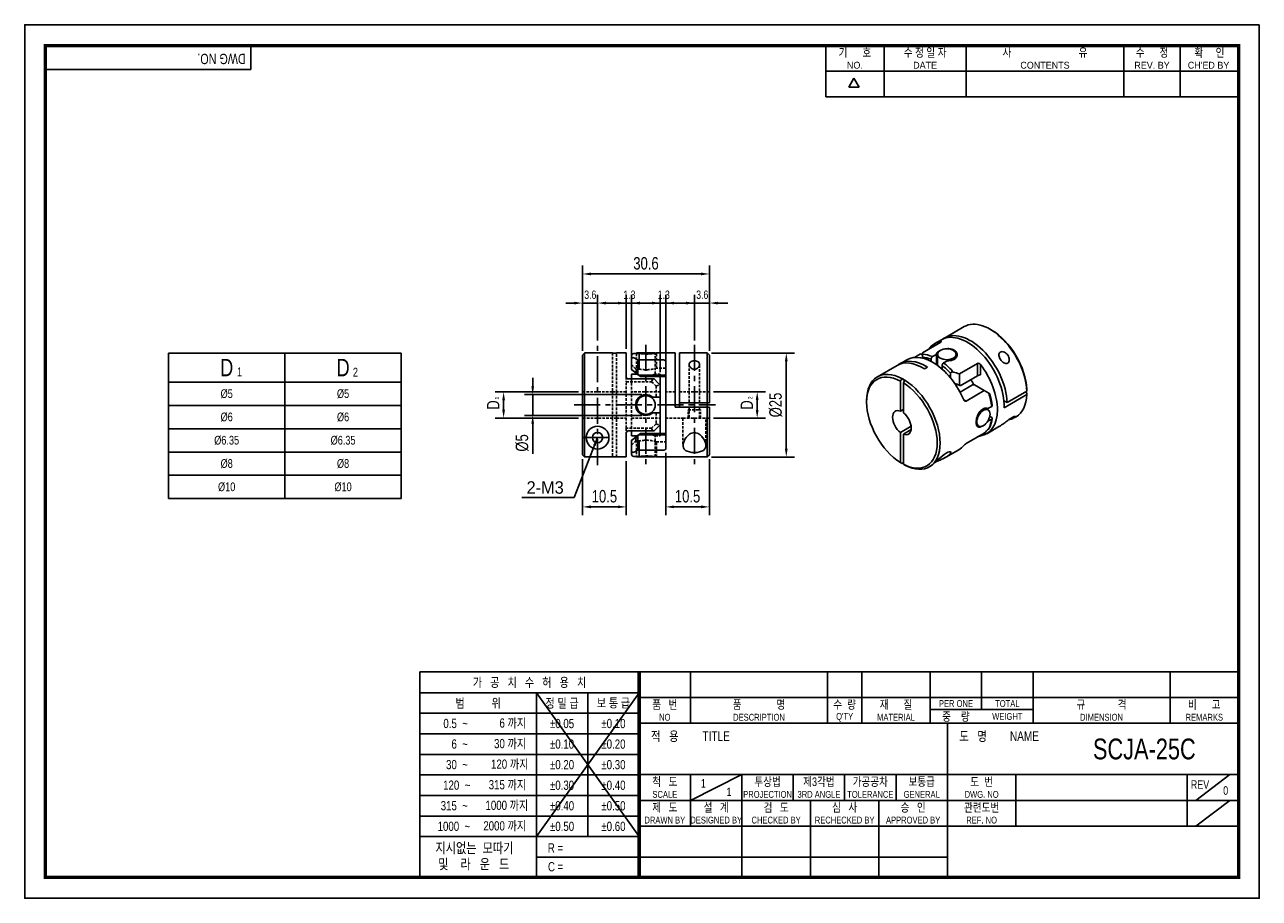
# Model space of a CAD drawing. Header units: millimetres. Extents: x 0 to 297, y 0 to 210.
import ezdxf
from ezdxf.enums import TextEntityAlignment as Align

# ---------------------------------------------------------------- set-up
doc = ezdxf.new("R2010")
doc.units = ezdxf.units.MM
doc.header["$LTSCALE"] = 5
for name, pattern in [('CENTER', [2, 1.25, -0.25, 0.25, -0.25]), ('CENTER2', [1.125, 0.75, -0.125, 0.125, -0.125]), ('DASHED', [0.75, 0.5, -0.25]), ('HIDDEN', [0.375, 0.25, -0.125]), ('HIDDEN2', [0.1875, 0.125, -0.0625]), ('PHANTOM2', [1.25, 0.625, -0.125, 0.125, -0.125, 0.125, -0.125])]:
    doc.linetypes.add(name, pattern=pattern)
doc.layers.get('0').update_dxf_attribs({"linetype": 'CONTINUOUS'})
doc.layers.get('Defpoints').update_dxf_attribs({"linetype": 'CONTINUOUS'})
for name, color, linetype in [('BM', 2, 'CONTINUOUS'), ('C', 1, 'CENTER2'), ('CT', 1, 'CENTER'), ('D', 7, 'CONTINUOUS'), ('DIM', 7, 'CONTINUOUS'), ('H', 3, 'HIDDEN'), ('HD', 4, 'DASHED'), ('P', 4, 'PHANTOM2')]:
    doc.layers.add(name, color=color, linetype=linetype)
doc.styles.get("Standard").update_dxf_attribs({"font": 'Gulim.ttf', "width": 0.8, "height": 3})
doc.dimstyles.new('LIM', dxfattribs={"dimtxt": 2, "dimasz": 2, "dimexe": 2, "dimexo": 1, "dimgap": 1, "dimtad": 1, "dimdec": 3, "dimzin": 9, "dimdsep": 46, "dimtxsty": 'Standard', "dimcen": 3, "dimclrd": 1, "dimclre": 1, "dimadec": 0, "dimazin": 0, "dimtfac": 1, "dimtdec": 3, "dimtmove": 0, "dimatfit": 3, "dimfxl": 0, "dimtolj": 1, "dimtzin": 0, "dimarcsym": 0})

# ---------------------------------------------------------------- blocks, each defined once
blk = doc.blocks.new('*D90')
at = {"layer": 'Defpoints', "color": 0}
for p in [(149.46, 121.08), (122.21, 116.08), (149.46, 116.08)]:
    blk.add_point(p, dxfattribs=at)
at = {"layer": 'DIM', "color": 1, "lineweight": -2}
for p, q in [((122.21, 123.08), (122.21, 125.08)), ((148.46, 121.08), (120.21, 121.08)), ((122.21, 121.08), (122.21, 116.08)), ((148.46, 116.08), (120.21, 116.08)), ((122.21, 114.08), (122.21, 106.83))]:
    blk.add_line(p, q, dxfattribs=at)
at = {"layer": 'DIM', "color": 1}
for points in [[(121.87, 123.08), (122.54, 123.08), (122.21, 121.08)], [(121.87, 114.08), (122.54, 114.08), (122.21, 116.08)]]:
    blk.add_solid(points, dxfattribs=at)
at = {"layer": 'DIM', "color": 0, "insert": (119.67, 109.46), "char_height": 3, "attachment_point": 5, "rotation": 90}
blk.add_mtext('\\A1;%%C5', dxfattribs=at)
blk = doc.blocks.new('*D91')
at = {"layer": 'Defpoints', "color": 0}
for p in [(164.71, 150.08), (134.21, 130.57), (164.71, 130.58)]:
    blk.add_point(p, dxfattribs=at)
at = {"layer": 'DIM', "color": 1, "lineweight": -2}
for p, q in [((134.21, 131.57), (134.21, 152.08)), ((164.71, 131.58), (164.71, 152.08)), ((136.21, 150.08), (162.71, 150.08))]:
    blk.add_line(p, q, dxfattribs=at)
at = {"layer": 'DIM', "color": 1}
for points in [[(136.21, 150.42), (136.21, 149.75), (134.21, 150.08)], [(162.71, 150.42), (162.71, 149.75), (164.71, 150.08)]]:
    blk.add_solid(points, dxfattribs=at)
at = {"layer": 'DIM', "color": 0, "insert": (149.46, 152.62), "char_height": 3, "attachment_point": 5}
blk.add_mtext('\\A1;30.6', dxfattribs=at)
blk = doc.blocks.new('*D92')
at = {"layer": 'Defpoints', "color": 0}
for p in [(134.21, 106.59), (144.71, 106.08), (144.71, 94.09)]:
    blk.add_point(p, dxfattribs=at)
at = {"layer": 'DIM', "color": 1, "lineweight": -2}
for p, q in [((134.21, 105.59), (134.21, 92.09)), ((144.71, 105.08), (144.71, 92.09)), ((136.21, 94.09), (142.71, 94.09))]:
    blk.add_line(p, q, dxfattribs=at)
at = {"layer": 'DIM', "color": 1}
for points in [[(136.21, 94.43), (136.21, 93.76), (134.21, 94.09)], [(142.71, 94.43), (142.71, 93.76), (144.71, 94.09)]]:
    blk.add_solid(points, dxfattribs=at)
at = {"layer": 'DIM', "color": 0, "insert": (139.46, 96.63), "char_height": 3, "attachment_point": 5}
blk.add_mtext('\\A1;10.5', dxfattribs=at)
blk = doc.blocks.new('*D93')
at = {"layer": 'Defpoints', "color": 0}
for p in [(134.21, 121.72), (115.21, 115.45), (134.21, 115.45)]:
    blk.add_point(p, dxfattribs=at)
at = {"layer": 'DIM', "color": 1, "lineweight": -2}
for p, q in [((133.21, 121.72), (113.21, 121.72)), ((115.21, 119.72), (115.21, 117.45)), ((133.21, 115.45), (113.21, 115.45))]:
    blk.add_line(p, q, dxfattribs=at)
at = {"layer": 'DIM', "color": 1}
for points in [[(114.87, 119.72), (115.54, 119.72), (115.21, 121.72)], [(114.87, 117.45), (115.54, 117.45), (115.21, 115.45)]]:
    blk.add_solid(points, dxfattribs=at)
at = {"layer": 'DIM', "color": 0, "insert": (112.7, 118.58), "char_height": 3, "attachment_point": 5, "rotation": 90}
blk.add_mtext('\\A1;D', dxfattribs=at)
blk = doc.blocks.new('*D94')
at = {"layer": 'Defpoints', "color": 0}
for p in [(154.21, 108.06), (164.71, 106.58), (164.71, 94.09)]:
    blk.add_point(p, dxfattribs=at)
at = {"layer": 'DIM', "color": 1, "lineweight": -2}
for p, q in [((154.21, 107.06), (154.21, 92.09)), ((164.71, 105.58), (164.71, 92.09)), ((156.21, 94.09), (162.71, 94.09))]:
    blk.add_line(p, q, dxfattribs=at)
at = {"layer": 'DIM', "color": 1}
for points in [[(156.21, 94.43), (156.21, 93.76), (154.21, 94.09)], [(162.71, 94.43), (162.71, 93.76), (164.71, 94.09)]]:
    blk.add_solid(points, dxfattribs=at)
at = {"layer": 'DIM', "color": 0, "insert": (159.46, 96.63), "char_height": 3, "attachment_point": 5}
blk.add_mtext('\\A1;10.5', dxfattribs=at)
blk = doc.blocks.new('*D95')
at = {"layer": 'Defpoints', "color": 0}
for p in [(164.21, 131.08), (164.21, 106.08), (183.21, 106.08)]:
    blk.add_point(p, dxfattribs=at)
at = {"layer": 'DIM', "color": 1, "lineweight": -2}
for p, q in [((165.21, 131.08), (185.21, 131.08)), ((183.21, 129.08), (183.21, 108.08)), ((165.21, 106.08), (185.21, 106.08))]:
    blk.add_line(p, q, dxfattribs=at)
at = {"layer": 'DIM', "color": 1}
for points in [[(182.87, 129.08), (183.54, 129.08), (183.21, 131.08)], [(182.87, 108.08), (183.54, 108.08), (183.21, 106.08)]]:
    blk.add_solid(points, dxfattribs=at)
at = {"layer": 'DIM', "color": 0, "insert": (180.67, 118.58), "char_height": 3, "attachment_point": 5, "rotation": 90}
blk.add_mtext('\\A1;%%C25', dxfattribs=at)
blk = doc.blocks.new('*D96')
at = {"layer": 'Defpoints', "color": 0}
for p in [(164.71, 121.76), (176.21, 121.76), (164.71, 115.41)]:
    blk.add_point(p, dxfattribs=at)
at = {"layer": 'DIM', "color": 1, "lineweight": -2}
for p, q in [((165.71, 121.76), (178.21, 121.76)), ((176.21, 117.41), (176.21, 119.76)), ((165.71, 115.41), (178.21, 115.41))]:
    blk.add_line(p, q, dxfattribs=at)
at = {"layer": 'DIM', "color": 1}
for points in [[(175.87, 119.76), (176.54, 119.76), (176.21, 121.76)], [(175.87, 117.41), (176.54, 117.41), (176.21, 115.41)]]:
    blk.add_solid(points, dxfattribs=at)
at = {"layer": 'DIM', "color": 0, "insert": (173.7, 118.58), "char_height": 3, "attachment_point": 5, "rotation": 90}
blk.add_mtext('\\A1;D', dxfattribs=at)

msp = doc.modelspace()

# ---------------------------------------------------------------- linework, layer by layer
for p, q in [((54.437, 199.2323), (54.437, 205)), ((192.7139, 192.6407), (192.7139, 205)), ((206.7211, 192.6407), (206.7211, 205)), ((226.4959, 192.6407), (226.4959, 205)), ((264.3976, 192.6407), (264.3976, 205)), ((277.9928, 192.6407), (277.9928, 205)), ((54.437, 199.2323), (5, 199.2323)), ((192.7139, 198.8204), (291.588, 198.8204)), ((198.2565, 194.9765), (199.4924, 197.1172)), ((200.7283, 194.9765), (199.4924, 197.1172)), ((200.7283, 194.9765), (198.2565, 194.9765)), ((192.7139, 192.6407), (291.588, 192.6407)), ((34.5868, 131.0785), (34.5868, 96.0785)), ((34.5868, 131.0785), (90.5868, 131.0785)), ((90.5868, 131.0785), (90.5868, 96.0785)), ((34.5868, 96.0785), (90.5868, 96.0785)), ((95.0758, 54.437), (95.0758, 5)), ((147.8086, 54.437), (95.0758, 54.437)), ((292, 54.437), (147.8086, 54.437)), ((147.8086, 54.437), (147.8086, 5)), ((160.1679, 54.437), (160.1679, 42.0778)), ((193.1259, 54.437), (193.1259, 42.0778)), ((201.3654, 54.437), (201.3654, 42.0778)), ((217.8444, 54.437), (217.8444, 42.0778)), ((230.2037, 54.437), (230.2037, 45.3736)), ((242.563, 54.437), (242.563, 42.0778)), ((275.521, 54.437), (275.521, 42.0778)), ((147.8086, 49.4295), (95.0758, 49.4295)), ((147.8086, 49.4295), (123.0901, 14.8235)), ((123.0901, 49.4295), (147.8086, 14.8235)), ((123.0901, 49.4295), (123.0901, 5)), ((135.4493, 49.4295), (135.4493, 14.8235)), ((147.8086, 48.2574), (292, 48.2574)), ((217.8444, 45.3736), (242.563, 45.3736)), ((147.8086, 44.4858), (95.0758, 44.4858)), ((147.8086, 42.0778), (292, 42.0778)), ((221.9642, 5), (221.9642, 42.0778)), ((147.8086, 39.5421), (95.0758, 39.5421)), ((147.8086, 34.5984), (95.0758, 34.5984)), ((147.8086, 29.7185), (292, 29.7185)), ((160.1679, 23.5389), (172.5271, 29.7185)), ((160.1679, 29.7185), (160.1679, 17.3593)), ((172.5271, 29.7185), (172.5271, 5)), ((184.8864, 29.7185), (184.8864, 23.5389)), ((197.2457, 29.7185), (197.2457, 23.5389)), ((209.6049, 29.7185), (209.6049, 23.5389)), ((238.4432, 29.7185), (238.4432, 17.3593)), ((279.6407, 29.7185), (279.6407, 17.3593)), ((281.7006, 23.5389), (289.9401, 29.7185)), ((147.8086, 29.6547), (95.0758, 29.6547)), ((147.8086, 24.711), (95.0758, 24.711)), ((147.8086, 23.5389), (221.9642, 23.5389)), ((189.0061, 23.5389), (189.0061, 5)), ((205.4852, 23.5389), (205.4852, 5)), ((221.9642, 23.5389), (292, 23.5389)), ((281.7006, 17.3593), (289.9401, 23.5389)), ((147.8086, 19.7673), (95.0758, 19.7673)), ((147.8086, 17.3593), (292, 17.3593)), ((147.8086, 14.8235), (95.0758, 14.8235)), ((147.8086, 9.8798), (123.0901, 9.8798)), ((147.8086, 9.8798), (221.9642, 9.8798))]:
    msp.add_line(p, q)
at = {"color": 4}
for p, q in [((62.5868, 131.0785), (62.5868, 96.0785)), ((34.5868, 124.0785), (90.5868, 124.0785))]:
    msp.add_line(p, q, dxfattribs=at)
at = {"color": 1}
for p, q in [((34.5868, 118.4785), (90.5868, 118.4785)), ((34.5868, 112.8785), (90.5868, 112.8785)), ((34.5868, 107.2785), (90.5868, 107.2785)), ((34.5868, 101.6785), (90.5868, 101.6785))]:
    msp.add_line(p, q, dxfattribs=at)
msp.add_lwpolyline([(297, 210), (0, 210), (0, 0), (297, 0)], close=True)
msp.add_lwpolyline([(292, 205, 0.8, 0.8, 0), (5, 205, 0.8, 0.8, 0), (5, 5, 0.8, 0.8, 0), (292, 5, 0.8, 0.8, 0)], format="xyseb", close=True)
at = {"const_width": 0.824}
msp.add_lwpolyline([(147.8086, 5), (147.8086, 54.437)], dxfattribs=at)
at = {"layer": 'BM', "linetype": 'Continuous'}
for p, q in [((225.9852, 137.415), (221.2476, 134.6798)), ((232.5888, 136.5918), (232.2352, 136.7959)), ((216.0071, 131.1624), (220.3912, 133.6935)), ((220.5405, 134.2715), (218.9141, 133.3325)), ((220.3912, 133.6935), (220.3912, 133.8531)), ((134.2051, 130.5721), (134.7051, 131.0725)), ((141.4051, 131.0825), (134.7051, 131.0825)), ((134.7123, 131.0725), (134.7051, 131.0825)), ((134.7051, 131.0725), (134.7051, 106.0925)), ((134.7123, 131.0725), (134.7051, 131.0725)), ((141.4051, 131.0825), (141.4051, 131.0725)), ((142.4051, 131.0725), (141.4051, 131.0725)), ((144.7051, 131.0825), (142.4051, 131.0825)), ((142.4051, 131.0725), (142.4051, 131.0825)), ((144.7051, 131.0825), (144.7051, 125.3325)), ((146.5051, 130.9411), (147.8015, 130.9411)), ((147.2051, 131.0825), (151.7051, 131.0825)), ((147.2051, 131.0825), (147.2051, 130.9411)), ((151.7051, 131.0351), (151.7051, 131.0825)), ((156.5051, 131.0825), (151.9514, 131.0825)), ((156.5051, 131.0825), (156.5051, 118.0825)), ((157.5051, 119.0825), (157.5051, 131.0825)), ((164.2051, 131.0825), (157.5051, 131.0825)), ((164.2051, 119.0825), (164.2051, 131.0825)), ((164.7051, 130.5825), (164.2051, 131.0825)), ((215.5296, 130.8867), (214.0272, 130.0193)), ((216.0071, 130.611), (215.5296, 130.8867)), ((216.0071, 131.1624), (216.0071, 130.7694)), ((216.0071, 130.0965), (216.0071, 130.7694)), ((219.3103, 130.7492), (218.3936, 130.2199)), ((219.3103, 128.2876), (219.3103, 130.7492)), ((219.5554, 130.7743), (219.5554, 128.1143)), ((224.0554, 129.9757), (224.0554, 130.7743)), ((134.2051, 106.593), (134.2051, 130.5721)), ((146.0051, 129.6024), (146.0051, 130.4352)), ((146.0051, 127.1988), (146.0051, 129.6024)), ((153.7051, 129.4079), (147.5051, 129.4079)), ((147.5051, 129.4079), (147.5051, 126.0483)), ((154.2051, 129.1034), (154.2051, 108.0617)), ((164.7051, 130.5825), (164.7051, 119.0825)), ((209.8632, 128.107), (205.1256, 125.3717)), ((212.1966, 129.4542), (210.5703, 128.5152)), ((216.0071, 130.0965), (216.0071, 129.8471)), ((218.04, 129.6027), (218.04, 129.059)), ((220.6917, 128.0717), (220.6917, 127.2042)), ((221.0452, 128.689), (221.9619, 129.2182)), ((229.23, 128.5904), (224.8459, 126.0593)), ((229.23, 125.6146), (229.23, 128.5904)), ((229.9371, 128.3418), (229.9371, 125.8089)), ((151.4051, 124.8325), (145.2051, 124.8325)), ((146.0051, 127.1988), (146.168, 126.9186)), ((147.2123, 125.9825), (146.0051, 125.9825)), ((146.0051, 125.9825), (146.0051, 124.8325)), ((147.0051, 126.1598), (146.168, 126.9186)), ((147.2051, 126.0382), (147.2051, 125.9804)), ((147.5051, 126.0483), (147.8215, 125.7632)), ((147.8215, 125.7632), (153.7051, 125.7632)), ((148.1008, 125.4418), (147.8215, 125.7632)), ((154.2051, 125.4418), (148.1008, 125.4418)), ((152.4051, 123.8325), (151.4051, 124.8325)), ((152.9051, 125.451), (152.9051, 123.3325)), ((210.6685, 124.3358), (211.022, 124.9486)), ((211.0271, 124.9515), (211.022, 124.9486)), ((211.6148, 124.3422), (211.0271, 124.9515)), ((217.1738, 127.6838), (216.4667, 127.2756)), ((222.7246, 125.0901), (222.7246, 126.2181)), ((224.8459, 126.0593), (224.8459, 123.3162)), ((225.0697, 123.2126), (229.23, 125.6146)), ((152.4051, 123.8325), (152.9051, 123.3325)), ((152.9051, 123.3325), (152.9051, 120.4575)), ((210.6685, 124.3358), (210.6685, 117.1064)), ((211.3756, 123.9276), (211.7291, 124.5403)), ((211.3756, 123.9276), (211.3756, 116.6982)), ((211.7342, 124.5432), (211.7291, 124.5403)), ((224.5173, 123.4514), (224.9723, 123.2559)), ((224.8459, 123.3162), (225.0697, 123.2126)), ((224.9726, 123.2567), (225.0697, 123.2126)), ((228.0381, 123.4066), (225.0111, 121.659)), ((230.8389, 122.0478), (226.4548, 119.5167)), ((228.4633, 123.4193), (228.0381, 123.4066)), ((230.8389, 122.0478), (228.4633, 123.4193)), ((231.9128, 121.4278), (230.8389, 122.0478)), ((236.3294, 119.1637), (241.067, 121.8989)), ((241.0667, 122.3074), (241.067, 121.8989)), ((151.1087, 120.4575), (152.4051, 120.4575)), ((152.9051, 120.4575), (152.4051, 120.4575)), ((152.9051, 120.46), (152.9051, 116.7075)), ((157.5051, 119.0825), (164.2051, 119.0825)), ((157.5051, 119.0825), (157.5051, 118.0825)), ((164.7051, 119.0825), (164.2051, 119.0825)), ((202.5367, 119.6495), (202.5367, 119.2412)), ((225.886, 119.8451), (226.4548, 119.5167)), ((231.9128, 121.4278), (232.1669, 121.2811)), ((235.5655, 119.6047), (236.3294, 119.1637)), ((235.6223, 117.9389), (241.067, 121.0824)), ((241.0667, 121.4909), (240.7134, 121.6948)), ((241.067, 121.0824), (241.0667, 121.4909)), ((152.4051, 116.7075), (151.1087, 116.7075)), ((152.4051, 116.7075), (152.9051, 116.7075)), ((152.9051, 116.7075), (152.9051, 113.8325)), ((156.5051, 118.0825), (164.2051, 118.0825)), ((164.2051, 118.0825), (164.2051, 106.0825)), ((164.2051, 118.0825), (164.7051, 118.0825)), ((164.7051, 106.5825), (164.7051, 118.0825)), ((210.6685, 117.1064), (211.3756, 117.5147)), ((231.7692, 117.4135), (231.0776, 117.8128)), ((231.7135, 117.7287), (232.6302, 118.2579)), ((232.626, 115.6068), (232.1786, 115.8651)), ((151.4051, 112.3325), (152.4051, 113.3325)), ((152.9051, 113.8325), (152.4051, 113.3325)), ((152.9051, 113.8265), (152.9051, 111.715)), ((213.2391, 113.4705), (210.6685, 111.9864)), ((228.9633, 113.8373), (229.5192, 113.5164)), ((231.4141, 111.6819), (234.4838, 113.4542)), ((231.6882, 114.6814), (231.7135, 114.6668)), ((232.6302, 115.1961), (231.7135, 114.6668)), ((238.1022, 115.5432), (238.4852, 115.7644)), ((144.7051, 106.0825), (144.7051, 111.8325)), ((145.2051, 112.3325), (151.4051, 112.3325)), ((146.0051, 112.3325), (146.0051, 111.1825)), ((146.0051, 111.1825), (147.213, 111.1825)), ((146.168, 110.2465), (146.0051, 109.9663)), ((146.0051, 107.5627), (146.0051, 109.9663)), ((147.0051, 111.0053), (146.168, 110.2465)), ((147.0051, 111.0053), (146.168, 110.2465)), ((147.2051, 111.185), (147.2051, 111.1269)), ((147.8215, 111.4018), (147.5051, 111.1168)), ((147.5051, 111.1168), (147.5051, 107.7572)), ((148.1008, 111.7233), (147.8215, 111.4018)), ((153.7051, 111.4018), (147.8215, 111.4018)), ((148.1007, 111.7233), (154.2051, 111.7233)), ((210.6685, 111.9864), (210.6685, 104.7569)), ((213.2391, 112.654), (211.3756, 111.5781)), ((211.3756, 104.3487), (211.3756, 111.5781)), ((226.4548, 109.3105), (230.8389, 111.8416)), ((229.9371, 111.321), (229.9371, 111.1613)), ((146.0051, 106.7299), (146.0051, 107.5627)), ((153.7051, 107.7572), (147.5051, 107.7572)), ((221.627, 106.0313), (224.6966, 107.8036)), ((134.7051, 106.0925), (134.2051, 106.593)), ((142.4051, 106.0925), (134.7051, 106.0925)), ((142.4051, 106.0825), (142.4051, 106.0925)), ((142.4051, 106.0825), (144.7051, 106.0825)), ((146.5051, 106.224), (147.8015, 106.224)), ((147.2051, 106.224), (147.2051, 106.0825)), ((147.2051, 106.0825), (151.7051, 106.0825)), ((151.7051, 106.0825), (151.7051, 106.13)), ((151.9468, 106.0825), (164.2051, 106.0825)), ((164.2051, 106.0825), (164.7051, 106.5825)), ((210.6685, 104.7569), (211.022, 104.5525)), ((211.3756, 104.7566), (211.022, 104.5525)), ((211.7291, 104.1442), (211.3756, 104.3487)), ((217.6256, 103.7211), (218.0086, 103.9422))]:
    msp.add_line(p, q, dxfattribs=at)
at = {"layer": 'BM', "linetype": 'HIDDEN2'}
for p, q in [((147.5051, 129.4079), (153.7051, 129.4079)), ((148.1008, 111.7233), (147.8215, 111.4018))]:
    msp.add_line(p, q, dxfattribs=at)
at = {"layer": 'BM', "linetype": 'Continuous'}
for centre, radius in [((149.4551, 118.5825), 2.25), ((137.8051, 110.7475), 2.75), ((137.8051, 110.7475), 1.25)]:
    msp.add_circle(centre, radius, dxfattribs=at)
at = {"layer": 'BM', "linetype": 'HIDDEN2'}
msp.add_circle((149.4551, 118.5825), 2.25, dxfattribs=at)
at = {"layer": 'BM', "linetype": 'Continuous'}
for centre, radius, start, end in [((146.5081, 130.4382), 0.5029, 90.333439, 180.345981), ((149.4601, 143.2944), 12.4642, 262.353053, 281.547145), ((141.2551, 118.5825), 12.5, 60, 65.165413), ((218.8251, 129.5629), 0.786, 123.292598, 177.099668), ((221.4767, 128.032), 0.786, 123.292521, 177.099745), ((145.2051, 125.3325), 0.5, 180, 270), ((141.6956, 118.5842), 9.4586, 52.105436, 61.781332), ((142.3551, 117.8686), 9.5061, 52.813064, 60.714424), ((149.4551, 133.013), 7.3817, 252.253336, 253.694374), ((218.0691, 108.1523), 16.6093, 65.919895, 70.099175), ((218.6609, 109.141), 15.4651, 68.18819, 70.840025), ((149.4551, 118.5825), 2.5, 48.590378, 311.409622), ((146.7407, 118.5825), 17.4645, 358.359424, 1.640576), ((216.4033, 116.3964), 16.5028, 7.262398, 17.219904), ((225.2999, 116.3622), 7.5382, 334.464516, 352.475976), ((145.2051, 111.8325), 0.5, 90, 180), ((141.6955, 118.5811), 9.4588, 298.218661, 307.894316), ((142.3562, 119.2947), 9.504, 299.285066, 307.188139), ((149.4551, 104.1521), 7.3817, 106.326073, 107.746661), ((230.377, 108.7804), 2.4213, 100.468021, 118.276542), ((141.2551, 118.5825), 12.5, 294.834587, 300), ((227.728, 107.251), 2.4213, 121.723458, 139.531979), ((146.5081, 106.7269), 0.5029, 179.654048, 269.666533), ((149.4601, 93.8707), 12.4641, 78.452826, 97.646972)]:
    msp.add_arc(centre, radius, start, end, dxfattribs=at)
for centre, major_axis, ratio, start_param, end_param in [((232.2352, 126.5897), (6.25, -10.8253), 0.57735027, 0.82540884, 3.14159265), ((225.1641, 122.5072), (6.25, -10.8253), 0.57735027, 2.9266316, 3.40339204), ((226.7905, 123.4462), (6.25, -10.8253), 0.57735027, 0.74538749, 3.14159265), ((227.4976, 123.8545), (6.25, -10.8253), 0.57735027, 0.82540884, 3.19819141), ((232.5888, 126.7938), (6, -10.3923), 0.57735027, 0.8270769, 2.35619449), ((219.7194, 119.3637), (-6.25, 10.8253), 0.57735027, 5.64835542, 5.93123246), ((216.1132, 117.2817), (6.25, -10.8253), 0.57735027, 2.31618382, 3.14159265), ((216.8203, 117.6899), (6.25, -10.8253), 0.57735027, 2.31618382, 3.19819141), ((218.4466, 118.6289), (6.25, -10.8253), 0.57735027, 1.35583527, 3.14159265), ((219.3659, 119.1596), (-6, 10.3923), 0.57735027, 5.65468001, 5.90476227), ((219.3659, 119.1596), (-6, 10.3923), 0.57735027, 5.09081202, 5.34089427), ((219.7194, 119.3637), (-6.25, 10.8253), 0.57735027, 5.06434182, 5.34721887), ((225.1641, 122.5072), (-6.25, 10.8253), 0.57735027, 2.9266316, 4.92735003), ((153.7051, 126.0012), (0.5, 0), 0.47589515, 4.71238898, 6.28318531), ((211.3756, 114.5464), (6.25, -10.8253), 0.57735027, 2.39620516, 3.92699082), ((211.022, 114.3423), (6, -10.3923), 0.57735027, 2.39787322, 5.45610841), ((217.6994, 118.1975), (-10.8079, 8.1686), 0.13985549, 5.39871655, 5.4787379), ((216.0071, 117.2204), (17.6777, 0), 0.57735027, 1.04719755, 1.13735101), ((229.5836, 125.6047), (0.4982, 0.1495), 0.27953913, 0.70169153, 2.27248786), ((211.022, 114.3423), (-6, 10.3923), 0.57735027, 2.39787322, 5.45610841), ((211.3756, 114.5464), (-6.25, 10.8253), 0.57735027, 2.39620516, 5.45777647), ((224.2449, 121.9765), (3.7, -6.4086), 0.57735027, 1.46389638, 1.6599368), ((155.2619, 118.5825), (0, 3.175), 0.71545903, 4.55425037, 4.87052759), ((223.8914, 121.7724), (6.25, -10.8253), 0.57735027, 0.93596644, 1.21884348), ((232.2352, 126.5897), (-6.25, 10.8253), 0.57735027, 3.14159265, 3.88698014), ((211.022, 114.3423), (1.5875, -2.7496), 0.57735027, 2.5143331, 5.33964854), ((211.022, 114.3423), (-1.5875, 2.7496), 0.57735027, 2.5143331, 5.33964854), ((223.8914, 121.7724), (6.25, -10.8253), 0.57735027, 0.35195284, 0.63482989), ((153.7051, 111.1639), (-0.5, 0), 0.47589515, 3.14159265, 4.71238898), ((227.6037, 123.9157), (-8.8388, -15.3093), 0.57735027, 1.04719755, 1.13735101), ((218.4466, 118.6289), (-6.25, 10.8253), 0.57735027, 3.14159265, 3.35655371)]:
    msp.add_ellipse(centre, major_axis=major_axis, ratio=ratio, start_param=start_param, end_param=end_param, dxfattribs=at)
for centre, major_axis in [((221.8054, 130.7743), (-2.25, 0)), ((230.6442, 115.4649), (1.125, 1.9486))]:
    msp.add_ellipse(centre, major_axis=major_axis, ratio=0.57735027, dxfattribs=at)
for points, knots in [([(220.3912, 133.8531), (220.4339, 133.8601), (220.4682, 133.862), (220.5188, 133.8553), (220.5342, 133.8466), (220.54, 133.8184), (220.5302, 133.7988), (220.4809, 133.7507), (220.4422, 133.723), (220.3912, 133.6935)], [0, 0, 0, 0, 0.25, 0.25, 0.5, 0.5, 0.75, 0.75, 1, 1, 1, 1]), ([(219.3103, 130.7492), (219.3401, 130.9845), (219.5073, 131.2171), (219.8995, 131.5081), (220.0218, 131.5836), (220.1565, 131.6538)], [0, 0, 0, 0, 0.125, 0.125, 0.171711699, 0.171711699, 0.171711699, 0.171711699]), ([(221.1617, 132.0148), (221.5415, 132.101), (221.9468, 132.1432), (222.7936, 132.1033), (223.2306, 131.9923), (223.9129, 131.5991), (224.1482, 131.3239), (224.3497, 130.7141), (224.3127, 130.382), (223.9783, 129.8092), (223.6735, 129.5631), (222.9069, 129.2598), (222.4382, 129.1964), (221.9619, 129.2182)], [0.272092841, 0.272092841, 0.272092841, 0.272092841, 0.375, 0.375, 0.5, 0.5, 0.625, 0.625, 0.75, 0.75, 0.875, 0.875, 1, 1, 1, 1]), ([(236.4672, 128.6253), (236.1975, 128.4696), (235.839, 128.5615), (235.2225, 128.9345), (234.9503, 129.2068), (234.5228, 129.8196), (234.3667, 130.1691), (234.3093, 130.8348), (234.4252, 131.1488), (234.9605, 131.4655), (235.3421, 131.4461), (236.0154, 131.1323), (236.3006, 130.8556), (236.6979, 130.2217), (236.8184, 129.8612), (236.8459, 129.1446), (236.737, 128.7811), (236.4672, 128.6253)], [0, 0, 0, 0, 0.125, 0.125, 0.25, 0.25, 0.375, 0.375, 0.5, 0.5, 0.625, 0.625, 0.75, 0.75, 0.875, 0.875, 1, 1, 1, 1]), ([(146.5051, 129.9266), (146.4536, 129.9504), (146.401, 129.9659), (146.293, 129.9748), (146.2383, 129.9679), (146.1354, 129.92), (146.0879, 129.8782), (146.0212, 129.7559), (146.0051, 129.6796), (146.0051, 129.6024)], [0, 0, 0, 0, 0.25, 0.25, 0.5, 0.5, 0.75, 0.75, 1, 1, 1, 1]), ([(153.7051, 129.4079), (153.8491, 129.4079), (153.9848, 129.3704), (154.1615, 129.2556), (154.2051, 129.1808), (154.2051, 129.1034)], [0, 0, 0, 0, 0.5, 0.5, 1, 1, 1, 1]), ([(161.1051, 127.1682), (160.7236, 127.1682), (160.3936, 127.3573), (159.9761, 127.7957), (159.8681, 128.0447), (159.8442, 128.5168), (159.9342, 128.7446), (160.3623, 129.0911), (160.7144, 129.2056), (161.4772, 129.2092), (161.8341, 129.0984), (162.2737, 128.7504), (162.3651, 128.522), (162.3435, 128.048), (162.2363, 127.7989), (161.8186, 127.3584), (161.4867, 127.1682), (161.1051, 127.1682)], [0, 0, 0, 0, 0.125, 0.125, 0.25, 0.25, 0.375, 0.375, 0.5, 0.5, 0.625, 0.625, 0.75, 0.75, 0.875, 0.875, 1, 1, 1, 1]), ([(229.23, 128.5904), (229.3318, 128.6491), (229.4741, 128.6472), (229.7349, 128.5472), (229.8518, 128.4542), (229.9371, 128.3418)], [0, 0, 0, 0, 0.5, 0.5, 1, 1, 1, 1]), ([(223.4317, 126.4828), (223.3589, 126.5023), (223.2845, 126.5149), (223.1317, 126.5221), (223.0543, 126.5165), (222.9089, 126.4774), (222.8417, 126.4433), (222.7474, 126.3434), (222.7246, 126.2811), (222.7246, 126.2181)], [0, 0, 0, 0, 0.25, 0.25, 0.5, 0.5, 0.75, 0.75, 1, 1, 1, 1]), ([(226.4548, 119.5167), (226.3531, 119.4579), (226.2305, 119.4713), (226.0244, 119.6029), (225.9407, 119.715), (225.886, 119.8451)], [0, 0, 0, 0, 0.5, 0.5, 1, 1, 1, 1]), ([(231.7135, 117.7287), (231.4281, 117.8592), (231.0777, 117.8655), (230.3869, 117.6065), (230.0472, 117.3405), (229.4849, 116.6347), (229.26, 116.1989), (228.9535, 115.2897), (228.8764, 114.8336), (228.8765, 114.0541), (228.9561, 113.7317), (229.2595, 113.3268), (229.4857, 113.2378), (230.0097, 113.2975), (230.2891, 113.4112), (230.5801, 113.5962)], [0, 0, 0, 0, 0.125, 0.125, 0.25, 0.25, 0.375, 0.375, 0.5, 0.5, 0.625, 0.625, 0.75, 0.75, 0.856483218, 0.856483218, 0.856483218, 0.856483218]), ([(232.7741, 118.4822), (232.7749, 118.4761), (232.7753, 118.4699), (232.7766, 118.388), (232.7237, 118.3119), (232.6302, 118.2579)], [0.459177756, 0.459177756, 0.459177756, 0.459177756, 0.5, 0.5, 1, 1, 1, 1]), ([(236.7528, 115.0555), (237.1401, 115.1688), (237.4649, 115.2679), (238.1154, 115.5197), (238.3268, 115.6689), (238.3364, 115.8126), (238.2877, 115.8464), (238.0366, 115.8171), (237.8199, 115.7435), (237.2195, 115.3951), (236.8579, 115.1335), (236.1843, 114.6291), (235.8556, 114.3776), (235.1725, 113.8845), (234.815, 113.6466), (234.4812, 113.4535)], [0.175311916, 0.175311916, 0.175311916, 0.175311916, 0.25, 0.25, 0.375, 0.375, 0.4375, 0.4375, 0.5, 0.5, 0.5625, 0.5625, 0.625, 0.625, 0.699072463, 0.699072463, 0.699072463, 0.699072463]), ([(232.1024, 113.1126), (232.0885, 113.0846), (232.0728, 113.0573), (232.0145, 112.9663), (231.9661, 112.908), (231.9128, 112.8546)], [0.647434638, 0.647434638, 0.647434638, 0.647434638, 0.75, 0.75, 1, 1, 1, 1]), ([(232.6302, 115.1961), (232.7231, 115.2497), (232.7766, 115.3255), (232.7742, 115.4782), (232.7186, 115.5533), (232.626, 115.6068)], [0, 0, 0, 0, 0.5, 0.5, 1, 1, 1, 1]), ([(161.1051, 107.1636), (161.9601, 107.1636), (162.7685, 107.341), (163.7411, 108.0254), (163.9046, 108.5212), (163.7795, 109.6081), (163.5121, 110.2078), (162.8479, 111.0548), (162.5817, 111.3279), (161.9248, 111.7714), (161.5164, 111.9364), (160.6708, 111.9308), (160.2648, 111.7607), (159.6156, 111.3157), (159.3501, 111.0409), (158.6967, 110.2021), (158.4281, 109.6047), (158.3064, 108.5074), (158.4742, 108.0203), (159.4428, 107.3417), (160.2502, 107.1636), (161.1051, 107.1636)], [0, 0, 0, 0, 0.125, 0.125, 0.25, 0.25, 0.375, 0.375, 0.4375, 0.4375, 0.5, 0.5, 0.5625, 0.5625, 0.625, 0.625, 0.75, 0.75, 0.875, 0.875, 1, 1, 1, 1]), ([(146.0051, 107.5627), (146.0051, 107.4855), (146.0212, 107.4093), (146.0877, 107.2871), (146.1355, 107.2451), (146.2381, 107.1972), (146.2925, 107.1903), (146.4008, 107.1991), (146.4536, 107.2146), (146.5051, 107.2385)], [0, 0, 0, 0, 0.25, 0.25, 0.5, 0.5, 0.75, 0.75, 1, 1, 1, 1]), ([(154.2051, 108.0617), (154.2051, 108.023), (154.1945, 107.9858), (154.1509, 107.9146), (154.1178, 107.8813), (154.0303, 107.8241), (153.9751, 107.7999), (153.8477, 107.7662), (153.7774, 107.7572), (153.7051, 107.7572)], [0, 0, 0, 0, 0.25, 0.25, 0.5, 0.5, 0.75, 0.75, 1, 1, 1, 1]), ([(221.642, 106.9983), (221.0375, 106.6493), (220.3404, 106.0442), (219.1687, 104.9313), (218.7025, 104.4666), (218.225, 104.0822), (218.1047, 103.9985), (218.0045, 103.9409)], [0, 0, 0, 0, 0.125, 0.125, 0.25, 0.25, 0.300522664, 0.300522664, 0.300522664, 0.300522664]), ([(219.1074, 104.8655), (219.1958, 104.9045), (219.2846, 104.9429), (219.7592, 105.1461), (220.1414, 105.305), (221.1965, 105.7786), (221.8089, 106.1045), (222.6708, 106.7608), (222.8965, 107.0864), (222.6915, 107.4016), (222.2465, 107.3473), (221.642, 106.9983)], [0.54831738, 0.54831738, 0.54831738, 0.54831738, 0.5625, 0.5625, 0.625, 0.625, 0.75, 0.75, 0.875, 0.875, 1, 1, 1, 1])]:
    msp.add_open_spline(points, degree=3, knots=knots, dxfattribs=at)
for points in [[(219.5535, 128.1495), (219.5453, 128.1411), (219.5374, 128.1327), (219.5296, 128.1243)], [(231.3963, 114.2869), (231.5079, 114.407), (231.6146, 114.5344), (231.7135, 114.6668)]]:
    msp.add_open_spline(points, degree=3, dxfattribs=at)
at = {"layer": 'C'}
msp.add_line((147.8086, 49.4295), (147.8086, 49.3961), dxfattribs=at)
at = {"layer": 'CT'}
for p, q in [((137.8051, 104.0925), (137.8051, 133.0825)), ((149.4551, 133.0825), (149.4551, 104.0825)), ((161.1051, 133.0825), (161.1051, 104.0825)), ((132.2051, 118.5825), (166.2051, 118.5825)), ((134.0551, 110.7475), (141.5551, 110.7475))]:
    msp.add_line(p, q, dxfattribs=at)
at = {"layer": 'DIM', "color": 1}
for p, q in [((132.2051, 143.0825), (130.2051, 143.0825)), ((134.2051, 131.5721), (134.2051, 145.0825)), ((134.2051, 143.0825), (137.8051, 143.0825)), ((137.8051, 134.0825), (137.8051, 145.0825)), ((139.8051, 143.0825), (147.9956, 143.0825)), ((142.7051, 143.0825), (140.7051, 143.0825)), ((144.7051, 132.0825), (144.7051, 145.0825)), ((144.7051, 143.0825), (146.0051, 143.0825)), ((146.0051, 130.6024), (146.0051, 145.0825)), ((148.0051, 143.0825), (155.9099, 143.0825)), ((150.9051, 143.0825), (148.9051, 143.0825)), ((152.9051, 126.4418), (152.9051, 145.0825)), ((152.9051, 143.0825), (154.2051, 143.0825)), ((154.2051, 126.4418), (154.2051, 145.0825)), ((156.2051, 143.0825), (164.1099, 143.0825)), ((159.1051, 143.0825), (157.1051, 143.0825)), ((161.1051, 134.0825), (161.1051, 145.0825)), ((161.1051, 143.0825), (164.7051, 143.0825)), ((164.7051, 131.5825), (164.7051, 145.0825)), ((166.7051, 143.0825), (169.1835, 143.0825))]:
    msp.add_line(p, q, dxfattribs=at)
for points in [[(132.2051, 143.4159), (132.2051, 142.7492), (134.2051, 143.0825)], [(139.8051, 143.4159), (139.8051, 142.7492), (137.8051, 143.0825)], [(142.7051, 143.4159), (142.7051, 142.7492), (144.7051, 143.0825)], [(148.0051, 143.4159), (148.0051, 142.7492), (146.0051, 143.0825)], [(150.9051, 143.4159), (150.9051, 142.7492), (152.9051, 143.0825)], [(156.2051, 143.4159), (156.2051, 142.7492), (154.2051, 143.0825)], [(159.1051, 143.4159), (159.1051, 142.7492), (161.1051, 143.0825)], [(166.7051, 143.4159), (166.7051, 142.7492), (164.7051, 143.0825)]]:
    msp.add_solid(points, dxfattribs=at)
at = {"layer": 'H'}
msp.add_line((147.8086, 49.3128), (147.8086, 49.2711), dxfattribs=at)
at = {"layer": 'HD', "linetype": 'HIDDEN2'}
for p, q in [((141.4051, 131.0725), (141.4051, 121.7179)), ((142.4051, 121.7179), (142.4051, 131.0725)), ((147.2051, 130.9411), (147.2051, 126.0382)), ((147.8015, 130.9411), (147.8015, 127.2202)), ((147.8015, 127.2202), (147.8015, 130.9411)), ((151.7051, 125.9801), (151.7051, 131.0351)), ((151.9551, 127.4189), (151.9551, 131.0825)), ((159.8551, 128.321), (159.8551, 119.0825)), ((162.3551, 119.0825), (162.3551, 128.3211)), ((144.7051, 125.3325), (144.7051, 124.1571)), ((146.0051, 124.8325), (146.0051, 112.3325)), ((147.8015, 127.2202), (147.0051, 127.2202)), ((147.0051, 127.2202), (147.8015, 127.2202)), ((147.0051, 126.1598), (147.0051, 127.2202)), ((150.8095, 124.1571), (151.0888, 124.8325)), ((150.8095, 124.1571), (151.0888, 124.8325)), ((152.9051, 125.9825), (151.6972, 125.9825)), ((154.2051, 127.4214), (151.9464, 127.4214)), ((152.9051, 125.9825), (152.9051, 125.451)), ((144.7051, 124.1571), (150.8095, 124.1571)), ((144.7051, 113.008), (144.7051, 124.1571)), ((150.8095, 124.1571), (151.9051, 123.1335)), ((151.9051, 123.1335), (152.7423, 123.4954)), ((151.9051, 123.1335), (151.9051, 120.4575)), ((134.2051, 121.7179), (141.4051, 121.7179)), ((141.4051, 121.7575), (141.3768, 121.7575)), ((141.4051, 115.4472), (141.4051, 121.7179)), ((141.4051, 121.7179), (142.4051, 121.7179)), ((144.7051, 121.7575), (142.4051, 121.7575)), ((142.4051, 121.7179), (142.4051, 115.4472)), ((152.9051, 121.7575), (146.0051, 121.7575)), ((156.5051, 121.7575), (154.2051, 121.7575)), ((164.7051, 121.7575), (157.5051, 121.7575)), ((151.9051, 116.7075), (151.9051, 114.0316)), ((159.6051, 117.4075), (162.6051, 117.4075)), ((159.6051, 115.4075), (159.6051, 117.4075)), ((159.8551, 118.0825), (159.8551, 115.4075)), ((162.3551, 115.4075), (162.3551, 118.0825)), ((162.6051, 115.4075), (162.6051, 117.4075)), ((142.4051, 115.4472), (134.2051, 115.4472)), ((141.4051, 115.4472), (141.4051, 106.0925)), ((142.4051, 106.0925), (142.4051, 115.4472)), ((142.4051, 115.4075), (144.7051, 115.4075)), ((150.8095, 113.008), (144.7051, 113.008)), ((144.7051, 113.008), (144.7051, 111.8325)), ((146.0051, 115.4075), (152.9051, 115.4075)), ((151.9051, 114.0316), (150.8095, 113.008)), ((150.8095, 113.008), (151.0888, 112.3325)), ((150.8095, 113.008), (151.0888, 112.3325)), ((151.9051, 114.0316), (152.7423, 113.6697)), ((154.2051, 115.4075), (158.3551, 115.4075)), ((158.3551, 115.4075), (158.3551, 108.8446)), ((158.3551, 115.4075), (163.8551, 115.4075)), ((163.8551, 108.8454), (163.8551, 115.4075)), ((163.8551, 115.4075), (164.7051, 115.4075)), ((146.0051, 108.924), (147.0051, 109.9449)), ((147.0051, 109.9449), (147.0051, 111.0053)), ((147.8015, 109.9449), (147.0051, 109.9449)), ((147.2051, 111.1269), (147.2051, 106.224)), ((147.8015, 106.224), (147.8015, 109.9449)), ((147.8015, 109.9449), (147.8015, 106.224)), ((151.698, 111.1825), (152.9051, 111.1825)), ((151.7051, 106.13), (151.7051, 111.1847)), ((152.9051, 111.715), (152.9051, 111.1825)), ((151.9478, 109.7437), (154.2051, 109.7437)), ((151.9551, 106.0825), (151.9551, 109.7458))]:
    msp.add_line(p, q, dxfattribs=at)
for centre, radius, start, end in [((-304.3363, -313.9027), 631.109, 44.3440069, 44.4737429), ((149.4551, 133.013), 7.3817, 253.694374, 287.746661), ((149.4653, 135.8483), 8.7871, 259.085379, 286.460077), ((149.4551, 104.1521), 7.3817, 72.253336, 106.326073), ((149.4653, 101.3167), 8.7871, 73.540001, 100.914546)]:
    msp.add_arc(centre, radius, start, end, dxfattribs=at)
at = {"layer": 'P'}
msp.add_line((147.8086, 49.221), (147.8086, 49.1627), dxfattribs=at)

# ---------------------------------------------------------------- texts
for s, insert, char_height, width, attachment_point in [('D', (48.5868, 127.5785), 4.2, 28, 5), ('D', (76.5868, 127.5785), 4.2, 28, 5), ('1', (51.0826, 127.6034), 2.1, 6.3, 1), ('2', (78.953, 127.523), 2.1, 3.36, 1), ('%%c5', (48.5868, 121.2785), 2.1, 28, 5), ('%%c5', (76.5868, 121.2785), 2.1, 28, 5), ('%%c6', (48.5868, 115.6785), 2.1, 28, 5), ('%%c6', (76.5868, 115.6785), 2.1, 28, 5), ('%%c6.35', (48.5868, 110.0785), 2.1, 28, 5), ('%%c6.35', (76.5868, 110.0785), 2.1, 28, 5), ('%%c8', (48.5868, 104.4785), 2.1, 28, 5), ('%%c8', (76.5868, 104.4785), 2.1, 28, 5), ('%%c10', (48.5868, 98.8785), 2.1, 28, 5), ('%%c10', (76.5868, 98.8785), 2.1, 28, 5)]:
    msp.add_mtext(s, dxfattribs=dict(insert=insert, char_height=char_height, width=width, attachment_point=attachment_point))
at = {"layer": 'D', "width": 0.8}
for s, height, p in [('확     인', 2.05988, (284.9964, 203.3521)), ('기      호', 2.05988, (199.7175, 203.3521)), ('수 정 일 자', 2.05988, (216.6085, 203.3521)), ('사                           유', 2.059877, (245.4468, 203.3521)), ('수      정', 2.05988, (271.1952, 203.3521)), ('가   공   치   수   허   용   치', 2.224667, (121.4422, 51.9333)), ('범          위', 2.224667, (109.0829, 46.9576)), ('정 밀 급', 2.22467, (129.2697, 46.9576)), ('보 통 급', 2.22467, (141.629, 46.9576)), ('품   번', 2.05988, (153.9882, 46.6095)), ('품              명', 2.059877, (176.6469, 46.6095)), ('수  량', 2.05988, (197.2457, 46.6095)), ('재      질', 2.05988, (209.6049, 46.6095)), ('PER ONE', 1.6479, (224.0241, 46.8155)), ('TOTAL', 1.6479, (236.3833, 46.8155)), ('규             격', 2.059877, (259.042, 46.6095)), ('비      고', 2.05988, (283.7605, 46.6095)), ('NO', 1.6479, (153.9882, 43.5197)), ('DESCRIPTION', 1.647902, (176.6469, 43.5197)), ("Q'TY", 1.6479, (197.2457, 43.5197)), ('MATERIAL', 1.6479, (209.6049, 43.5197)), ('중    량', 2.05988, (224.0241, 43.7257)), ('WEIGHT', 1.6479, (236.3833, 43.7257)), ('DIMENSION', 1.6479, (259.042, 43.5197)), ('REMARKS', 1.6479, (283.7605, 43.5197)), ('%%p0.05', 2.22467, (129.2697, 42.0139)), ('%%p0.10', 2.22467, (141.629, 42.0139)), ('%%p0.10', 2.22467, (129.2697, 37.0702)), ('%%p0.20', 2.22467, (141.629, 37.0702)), ('적   용', 2.30706, (153.9882, 38.988)), ('TITLE', 2.30706, (166.3475, 38.988)), ('도   명', 2.30706, (228.1438, 38.988)), ('NAME', 2.30706, (240.5031, 38.988)), ('SCJA-25C', 5, (269.3414, 35.8982)), ('%%p0.20', 2.22467, (129.2697, 32.1265)), ('%%p0.30', 2.22467, (141.629, 32.1265)), ('%%p0.30', 2.22467, (129.2697, 27.1828)), ('%%p0.40', 2.22467, (141.629, 27.1828)), ('척   도', 2.05988, (153.9882, 28.0706)), ('1', 2.0599, (163.2577, 27.6586)), ('1', 2.0599, (169.4373, 25.5988)), ('투상법', 2.05988, (178.7068, 28.0706)), ('제3각법', 2.05988, (191.066, 28.0706)), ('가공공차', 2.05988, (203.4253, 28.0706)), ('보통급', 2.05988, (215.7845, 28.0706)), ('도  번', 2.05988, (230.2037, 28.0706)), ('REV', 2.05988, (282.7306, 27.3497)), ('0', 2.0599, (288.9102, 25.9078)), ('%%p0.40', 2.22467, (129.2697, 22.2391)), ('%%p0.50', 2.22467, (141.629, 22.2391)), ('SCALE', 1.6479, (153.9882, 24.9808)), ('PROJECTION', 1.6479, (178.7068, 24.9808)), ('3RD ANGLE', 1.6479, (191.066, 24.9808)), ('TOLERANCE', 1.6479, (203.4253, 24.9808)), ('GENERAL', 1.6479, (215.7845, 24.9808)), ('DWG. NO', 1.6479, (230.2037, 24.9808)), ('제   도', 2.05988, (153.9882, 21.891)), ('설   계', 2.05988, (166.3475, 21.891)), ('검   도', 2.05988, (180.7666, 21.891)), ('심   사', 2.05988, (197.2457, 21.891)), ('승   인', 2.05988, (213.7247, 21.891)), ('관련도번', 2.05988, (230.2037, 21.891)), ('%%p0.50', 2.22467, (129.2697, 17.2954)), ('%%p0.60', 2.22467, (141.629, 17.2954)), ('REF. NO', 1.6479, (230.2037, 18.8012))]:
    msp.add_text(s, height=height, dxfattribs=at).set_placement(p, align=Align.MIDDLE)
msp.add_text('DWG NO.', height=2.47185, rotation=180, dxfattribs=at).set_placement((53.1681, 203.0007))
at = {"layer": 'D'}
for s, p in [('NO.', (199.7175, 200.2623)), ('DATE', (216.6085, 200.2623)), ('CONTENTS', (245.4468, 200.2623)), ('REV. BY', (271.1952, 200.2623)), ("CH'ED BY", (284.7904, 200.2623))]:
    msp.add_text(s, height=1.6479, dxfattribs=at).set_placement(p, align=Align.MIDDLE)
at = {"layer": 'D', "width": 0.8}
for s, height, p in [('DRAWN BY', 1.6479, (153.9882, 17.9772)), ('DESIGNED BY', 1.647902, (166.3475, 17.9772)), ('CHECKED BY', 1.6479, (180.7666, 17.9772)), ('RECHECKED BY', 1.647902, (197.2457, 17.9772)), ('APPROVED BY', 1.647902, (213.7247, 17.9772))]:
    msp.add_text(s, height=height, dxfattribs=at).set_placement(p, align=Align.CENTER)
at = {"layer": 'D', "linetype": 'ByBlock', "width": 0.8}
for s, height, p in [('지시없는  모따기', 2.47185, (98.783, 10.8675)), ('및    라   운   드', 2.471852, (99.4623, 6.9968))]:
    msp.add_text(s, height=height, dxfattribs=at).set_placement(p)
at = {"layer": 'D', "width": 0.8}
for s, p in [('R = ', (125.8389, 10.9999)), ('C = ', (125.878, 6.4776))]:
    msp.add_text(s, height=2.22467, dxfattribs=at).set_placement(p)
at = {"layer": 'D', "char_height": 2.22467, "attachment_point": 6}
for s, insert, width in [('0.5  ~', (106.6111, 42.0139), 8.231062), ('6 까지', (120.6182, 42.0139), 9.803532), ('30 까지', (120.6182, 37.0702), 9.803491), ('6  ~', (106.6111, 37.0702), 8.231022), ('30  ~', (106.6111, 32.1265), 8.231022), ('120 까지', (121.1758, 32.1265), 12.652424), ('120  ~', (107.1976, 27.1828), 8.937991), ('315 까지', (120.6182, 27.1828), 12.097781), ('1000 까지', (121.1426, 22.2391), 13.382285), ('315  ~', (106.6111, 22.2391), 9.885083), ('1000  ~', (107.1704, 17.2954), 14.528725), ('2000 까지', (120.6182, 17.2954), 12.974319)]:
    msp.add_mtext(s, dxfattribs=dict(at, insert=insert, width=width))
at = {"layer": 'DIM'}
msp.add_text('2-M3', height=3, dxfattribs=at).set_placement((120.7375, 97.2505))
at = {"layer": 'DIM', "char_height": 2, "attachment_point": 5}
for s, insert in [('\\A1;3.6', (136.059, 145.0825)), ('\\A1;1.3', (145.4609, 145.0825)), ('\\A1;1.3', (153.7377, 145.0825)), ('\\A1;3.6', (162.996, 145.0825))]:
    msp.add_mtext(s, dxfattribs=dict(at, insert=insert))
at = {"layer": 'DIM', "char_height": 1, "attachment_point": 1, "rotation": 90}
for s, insert, width in [('1', (113.1261, 119.8754), 7.2), ('2', (174.0373, 119.9251), 11)]:
    msp.add_mtext(s, dxfattribs=dict(at, insert=insert, width=width))

# ---------------------------------------------------------------- dimensions: what is measured, and where the dimension line sits
at = {"layer": 'DIM'}
dim = msp.add_linear_dim(base=(164.7051, 150.0825), p1=(134.2051, 130.5721), p2=(164.7051, 130.5825), text='30.6', dimstyle='LIM', dxfattribs=at)
dim.commit()
dim.dimension.update_dxf_attribs({"geometry": '*D91', "text_midpoint": (149.4551, 152.6205)})
for base, p1, p2, text, picture, middle in [((183.2051, 106.0825), (164.2051, 131.0825), (164.2051, 106.0825), '%%C<>', '*D95', (180.6672, 118.5825)), ((122.2051, 116.0825), (149.4551, 121.0825), (149.4551, 116.0825), '%%C<>', '*D90', (119.6692, 109.4559)), ((115.2051, 115.4472), (134.2051, 121.7179), (134.2051, 115.4472), 'D', '*D93', (112.7031, 118.5825)), ((176.2051, 121.7575), (164.7051, 115.4075), (164.7051, 121.7575), 'D', '*D96', (173.7031, 118.5825))]:
    dim = msp.add_linear_dim(base=base, p1=p1, p2=p2, angle=90, text=text, dimstyle='LIM', dxfattribs=at)
    dim.commit()
    dim.dimension.update_dxf_attribs({"geometry": picture, "text_midpoint": middle})
for base, p1, p2, picture, middle in [((164.7051, 94.0925), (154.2051, 108.0617), (164.7051, 106.5825), '*D94', (159.4551, 96.6345)), ((144.7051, 94.0925), (134.2051, 106.593), (144.7051, 106.0825), '*D92', (139.4551, 96.6345))]:
    dim = msp.add_linear_dim(base=base, p1=p1, p2=p2, dimstyle='LIM', dxfattribs=at)
    dim.commit()
    dim.dimension.update_dxf_attribs({"geometry": picture, "text_midpoint": middle})

# ---------------------------------------------------------------- leaders
msp.add_leader([(137.8051, 110.7475), (132.1526, 96.324), (119.5936, 96.324)], dimstyle='LIM', override={"dimgap": 1, "dimtad": 0}, dxfattribs=at)

doc.saveas('drawing.dxf')
